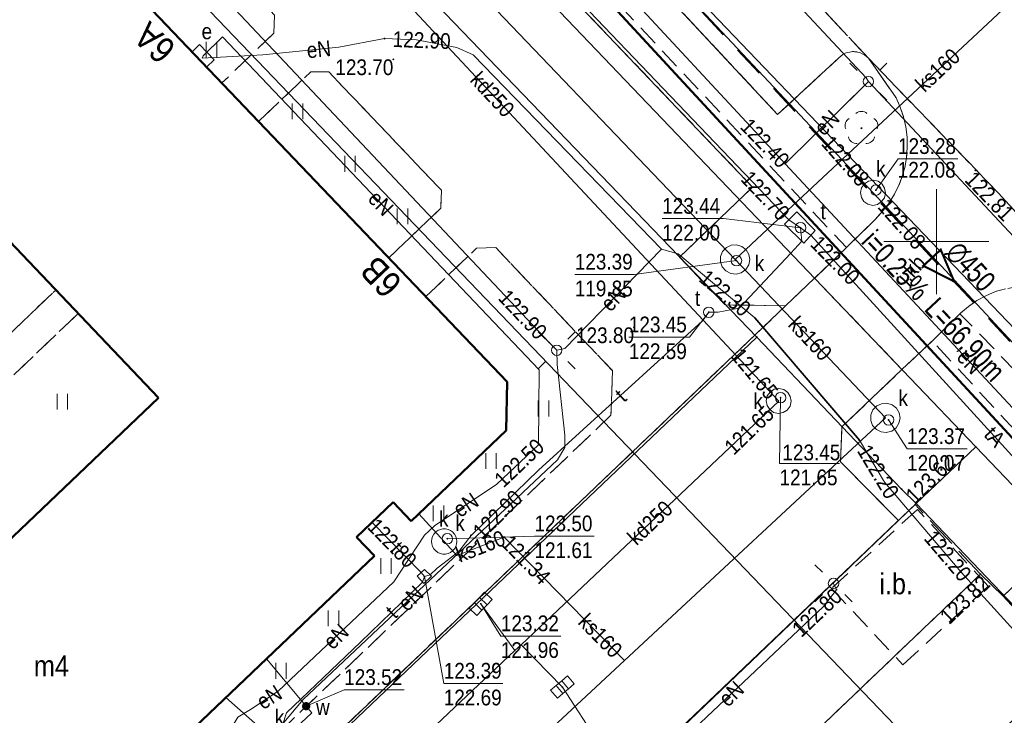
# Model space of a CAD drawing. Extents: x 6439600 to 6443631, y 5654340 to 5654937.
# Tile 9 of 54: x 6440906 to 6440953, y 5654447 to 5654481. Entities that reach past the tile are written whole.
import ezdxf
from ezdxf.enums import TextEntityAlignment as Align

# ---------------------------------------------------------------- set-up
doc = ezdxf.new("R2010")
doc.units = 0
doc.header["$MEASUREMENT"] = 0
for name, pattern in [('1.0_0.5', [1.5, 1, -0.5]), ('1.5_0.5', [2, 1.5, -0.5]), ('1.5_1.0', [2.5, 1.5, -1]), ('219-500', [0]), ('PRZER3-1', [4, 3, -1]), ('PTTL', [1.5, 1, -0.5])]:
    doc.linetypes.add(name, pattern=pattern)
doc.layers.get('0').update_dxf_attribs({"color": 2, "linetype": 'CONTINUOUS', "lineweight": 5})
for name, color, linetype, lineweight in [('!kanalizacja deszczowa', 24, '1.5_1.0', 40), ('z - kartowanie', 2, 'CONTINUOUS', 5), ('z - MPZT', 121, 'PRZER3-1', 18), ('z - symbole dodatkowe', 1, 'CONTINUOUS', 5)]:
    doc.layers.add(name, color=color, linetype=linetype, lineweight=lineweight)
for name, color, linetype in [('203-punkt graniczny', 7, 'CONTINUOUS'), ('218-kontur użytku gruntowego', 7, 'CONTINUOUS'), ('219-działka ewidencyjna', 7, 'CONTINUOUS'), ('238-Punkt adresowy budynku', 7, 'CONTINUOUS'), ('312-budynek ewidencyjny', 7, 'CONTINUOUS'), ('312-oznaczenie budynku ewidencyjnego-Atr117', 7, 'CONTINUOUS'), ('chodnik', 7, 'CONTINUOUS'), ('drzewo liściaste', 7, 'CONTINUOUS'), ('jezdnia', 7, 'CONTINUOUS'), ('jezdnia-Atr17', 7, 'CONTINUOUS'), ('komora podziemna', 7, 'CONTINUOUS'), ('kratka ściekowa', 7, 'CONTINUOUS'), ('krawężnik', 7, 'CONTINUOUS'), ('latarnia', 7, 'CONTINUOUS'), ('Liczby', 7, 'CONTINUOUS'), ('obudowa ochronna przewodu', 7, 'CONTINUOUS'), ('pikieta sztuczna', 7, 'CONTINUOUS'), ('pikieta sztuczna-Atr2', 7, 'CONTINUOUS'), ('przewód elektroenergetyczny podziemny', 7, 'CONTINUOUS'), ('przewód elektroenergetyczny podziemny-Atr1', 7, 'CONTINUOUS'), ('przewód kanalizacyjny', 7, 'CONTINUOUS'), ('przewód kanalizacyjny-Atr1', 7, 'CONTINUOUS'), ('przewód telekomunikacyjny podziemny', 7, 'CONTINUOUS'), ('przewód telekomunikacyjny podziemny-Atr1', 7, 'CONTINUOUS'), ('przewód wodociągowy', 7, 'CONTINUOUS'), ('rzedna', 7, 'CONTINUOUS'), ('rzedna-Atr2', 7, 'CONTINUOUS'), ('rzedna-Atr3', 7, 'CONTINUOUS'), ('studnia kanalizacyjna', 7, 'CONTINUOUS'), ('studnia kanalizacyjna-Atr17', 7, 'CONTINUOUS'), ('szafa elektroenergetyczna lub kontener', 7, 'CONTINUOUS'), ('szafa elektroenergetyczna lub kontener-Atr17', 7, 'CONTINUOUS'), ('trawnik', 7, 'CONTINUOUS'), ('Wymiary', 7, 'CONTINUOUS'), ('właz do komory lub kanału - okrągły', 7, 'CONTINUOUS'), ('właz do komory lub kanału - okrągły-Atr17', 7, 'CONTINUOUS'), ('zasuwa lub zawór', 7, 'CONTINUOUS'), ('zasuwa lub zawór-Atr17', 7, 'CONTINUOUS')]:
    doc.layers.add(name, color=color, linetype=linetype)
doc.styles.add('MapaZas', font='geodezja.shx', dxfattribs={"width": 0.9})
doc.styles.get("Standard").update_dxf_attribs({"font": 'Working1250', "width": 0.75})
doc.linetypes.add('NLZ', pattern='A,3,-1,[35,msgB.shx,S=0.008,R=0,X=-0.5,Y=0],3', length=7)

# ---------------------------------------------------------------- blocks, each defined once
blk = doc.blocks.new('203')
at = {"linetype": 'Continuous', "lineweight": 0}
h = blk.add_hatch(color=0, dxfattribs=at)
edge = h.paths.add_edge_path()
edge.add_arc((0, 0), 0.045, 0, 360)
blk = doc.blocks.new('PW01')
at = {"linetype": 'Continuous', "lineweight": 13}
h = blk.add_hatch(color=0, dxfattribs=at)
edge = h.paths.add_edge_path()
edge.add_arc((0, 0), 0.045, 0, 360)
blk = doc.blocks.new('SM01')
at = {"color": 0, "linetype": 'Continuous', "lineweight": 13}
for p, q in [((-0.53, 0.531), (-0.883, 0.884)), ((0.531, 0.531), (0.884, 0.884)), ((-0.53, -0.53), (-0.883, -0.883)), ((0.531, -0.53), (0.884, -0.883))]:
    blk.add_line(p, q, dxfattribs=at)
blk.add_circle((0, 0), 0.25, dxfattribs=at)
blk = doc.blocks.new('OP021')
at = {"linetype": 'Continuous', "lineweight": 13}
h = blk.add_hatch(color=0, dxfattribs=at)
edge = h.paths.add_edge_path()
edge.add_arc((0, 0), 0.05, 0, 360)
at = {"color": 0, "linetype": 'Continuous', "lineweight": 13}
for centre, start, end in [((0, 0.4), 49.272, 130.728), ((-0.38, 0.124), 121.308, 202.548), ((0.38, 0.124), 337.452, 58.692), ((-0.235, -0.324), 193.221, 274.871), ((0.235, -0.324), 265.129, 346.779)]:
    blk.add_arc(centre, 0.4, start, end, dxfattribs=at)
blk = doc.blocks.new('US22')
at = {"color": 0, "linetype": 'Continuous', "lineweight": 13}
blk.add_circle((0, 0), 0.25, dxfattribs=at)
blk = doc.blocks.new('US05')
at = {"color": 0, "linetype": 'Continuous', "lineweight": 13}
for p, q in [((-0.525, -0.25), (-0.525, 0.25)), ((-0.525, 0.25), (-0.175, 0.25)), ((-0.175, -0.25), (-0.175, 0.25)), ((-0.175, 0.25), (0.175, 0.25)), ((0.175, -0.25), (0.175, 0.25)), ((0.175, 0.25), (0.525, 0.25)), ((0.525, -0.25), (0.525, 0.25)), ((-0.525, -0.25), (-0.175, -0.25)), ((-0.175, -0.25), (0.175, -0.25)), ((0.175, -0.25), (0.525, -0.25))]:
    blk.add_line(p, q, dxfattribs=at)
blk = doc.blocks.new('US25')
at = {"linetype": 'Continuous', "lineweight": 0}
h = blk.add_hatch(color=0, dxfattribs=at)
edge = h.paths.add_edge_path()
edge.add_arc((0, 0), 0.2, 0, 360)
blk = doc.blocks.new('TU04')
at = {"color": 0, "linetype": 'Continuous', "lineweight": 13}
for p, q in [((0, 0), (0, 0.75)), ((0.5, 0), (0.5, 0.75))]:
    blk.add_line(p, q, dxfattribs=at)
blk = doc.blocks.new('US18')
at = {"color": 0, "linetype": 'Continuous', "lineweight": 13}
for p, q in [((-0.5, -0.25), (-0.5, 0.25)), ((-0.5, 0.25), (0.5, 0.25)), ((0.5, -0.25), (0.5, 0.25)), ((-0.5, -0.25), (0.5, -0.25))]:
    blk.add_line(p, q, dxfattribs=at)

msp = doc.modelspace()

# ---------------------------------------------------------------- linework, layer by layer
at = {"layer": '!kanalizacja deszczowa'}
msp.add_lwpolyline([(6440864.685, 5654560.493), (6440865.933, 5654559.191), (6440893.301, 5654529.818), (6440925.17, 5654495.598), (6440970.84, 5654446.706), (6440992.241, 5654423.856)], dxfattribs=at)
at = {"layer": '!kanalizacja deszczowa', "linetype": 'ByBlock'}
msp.add_lwpolyline([(6440950.847, 5654468.11, 0.1, 0.1, 0), (6440950.204, 5654469.629, 0.1, 0.1, 0), (6440949.378, 5654468.86, 0.1, 0.1, 0)], format="xyseb", close=True, dxfattribs=at)
at = {"color": 0, "lineweight": 13}
for p, q in [((6440950, 5654467.516), (6440950, 5654472.516)), ((6440950, 5654467.516), (6440950, 5654472.516)), ((6440947.5, 5654470.016), (6440952.5, 5654470.016)), ((6440947.5, 5654470.016), (6440952.5, 5654470.016))]:
    msp.add_line(p, q, dxfattribs=at)
at = {"layer": '218-kontur użytku gruntowego', "color": 0, "linetype": 'Continuous', "lineweight": 13, "flags": 128}
for points in [[(6440951.87, 5654460.236), (6440876.47, 5654539.146)], [(6440876.47, 5654539.146), (6440951.87, 5654460.236)], [(6440941.45, 5654465.466), (6440910.96, 5654497.166)], [(6440910.96, 5654497.166), (6440941.45, 5654465.466)], [(6440894.03, 5654420.266), (6440941.45, 5654465.466)], [(6440941.45, 5654465.466), (6440894.03, 5654420.266)], [(6440964.09, 5654447.446), (6440951.87, 5654460.236)], [(6440951.87, 5654460.236), (6440964.09, 5654447.446)]]:
    msp.add_lwpolyline(points, dxfattribs=at)
at = {"layer": '219-działka ewidencyjna', "color": 0, "linetype": '219-500', "lineweight": 13, "flags": 128}
for points in [[(6440881.38, 5654541.426), (6440979.07, 5654439.386)], [(6440876.47, 5654539.146), (6440951.87, 5654460.236)], [(6440941.45, 5654465.466), (6440910.96, 5654497.166)], [(6440941.45, 5654465.466), (6440894.03, 5654420.266)], [(6440941.45, 5654465.466), (6440948.34, 5654458.216)], [(6440949.04, 5654457.536), (6440951.87, 5654460.236)], [(6440964.09, 5654447.446), (6440951.87, 5654460.236)], [(6440948.34, 5654458.216), (6440949.04, 5654457.536)], [(6440949.04, 5654457.536), (6440901.61, 5654412.296)], [(6440949.04, 5654457.536), (6440956.42, 5654449.796)]]:
    msp.add_lwpolyline(points, dxfattribs=at)
at = {"layer": '312-budynek ewidencyjny', "color": 0, "linetype": 'Continuous', "lineweight": 50, "flags": 128}
for points in [[(6440906.57, 5654487.436), (6440929.56, 5654463.326)], [(6440912.96, 5654462.576), (6440897.51, 5654478.806)], [(6440929.56, 5654463.326), (6440929.51, 5654461.006)], [(6440895.99, 5654446.386), (6440912.96, 5654462.576)], [(6440929.51, 5654461.006), (6440924.99, 5654456.696)], [(6440924.13, 5654457.596), (6440922.39, 5654455.936)], [(6440924.99, 5654456.696), (6440924.13, 5654457.596)], [(6440922.39, 5654455.936), (6440923.25, 5654455.036)], [(6440923.25, 5654455.036), (6440903.02, 5654435.756)]]:
    msp.add_lwpolyline(points, dxfattribs=at)
at = {"layer": 'chodnik', "color": 0, "linetype": '1.0_0.5', "lineweight": 13}
for p, q in [((6440918.49, 5654480.806), (6440918.45, 5654479.946)), ((6440918.45, 5654479.946), (6440915.98, 5654477.576)), ((6440917.73, 5654475.746), (6440920.22, 5654478.106)), ((6440920.22, 5654478.106), (6440921.07, 5654478.096)), ((6440921.07, 5654478.096), (6440926.43, 5654472.456)), ((6440915.98, 5654477.576), (6440917.73, 5654475.746)), ((6440926.43, 5654472.456), (6440926.41, 5654471.606)), ((6440926.41, 5654471.606), (6440923.93, 5654469.246)), ((6440925.69, 5654467.396), (6440928.1, 5654469.696)), ((6440928.1, 5654469.696), (6440929.02, 5654469.726)), ((6440929.02, 5654469.726), (6440934.57, 5654463.866)), ((6440923.93, 5654469.246), (6440925.69, 5654467.396)), ((6440934.57, 5654463.866), (6440934.5, 5654461.736)), ((6440934.5, 5654461.736), (6440914.47, 5654442.586))]:
    msp.add_line(p, q, dxfattribs=at)
at = {"layer": 'chodnik', "color": 0, "linetype": '1.0_0.5', "lineweight": 13, "flags": 128}
for points in [[(6440948.61, 5654474.496), (6440948.6, 5654474.986), (6440948.55, 5654475.476), (6440948.44, 5654475.956), (6440948.28, 5654476.416), (6440948.08, 5654476.856), (6440946.76, 5654478.746), (6440946.67, 5654478.826), (6440946.58, 5654478.906), (6440946.47, 5654478.966), (6440946.36, 5654479.016), (6440946.24, 5654479.046), (6440946.06, 5654479.066), (6440946, 5654479.066), (6440945.88, 5654479.046), (6440945.76, 5654479.026), (6440945.65, 5654478.986), (6440945.55, 5654478.926), (6440945.45, 5654478.856), (6440945.36, 5654478.776), (6440942.44, 5654476.066), (6440926.7, 5654492.956), (6440929.67, 5654495.706), (6440929.82, 5654495.896), (6440929.92, 5654496.116), (6440929.97, 5654496.356), (6440929.95, 5654496.586), (6440929.88, 5654496.816), (6440929.76, 5654497.026), (6440929.68, 5654497.106), (6440929.58, 5654497.186), (6440929.39, 5654497.316), (6440929.15, 5654497.386), (6440928.91, 5654497.406), (6440928.68, 5654497.356), (6440928.46, 5654497.246), (6440928.27, 5654497.106), (6440925.37, 5654494.406), (6440919.03, 5654501.226), (6440914.08, 5654506.376), (6440913.2, 5654505.986), (6440912.35, 5654505.496), (6440928.47, 5654488.166), (6440945.72, 5654469.726), (6440947.05, 5654471.036), (6440947.38, 5654471.396), (6440947.69, 5654471.766), (6440947.96, 5654472.186), (6440948.18, 5654472.616), (6440948.35, 5654473.066), (6440948.49, 5654473.536), (6440948.55, 5654473.816), (6440948.58, 5654474.016)], [(6440942.82, 5654466.956), (6440939.94, 5654466.996), (6440937.76, 5654469.276), (6440941.25, 5654472.606), (6440917.33, 5654497.716), (6440913.84, 5654494.406), (6440910.98, 5654497.386), (6440886.81, 5654474.256), (6440876.93, 5654464.946), (6440863.34, 5654452.016), (6440863.75, 5654451.586), (6440864.58, 5654452.316), (6440867.08, 5654449.676), (6440868.54, 5654451.066), (6440892.55, 5654425.886), (6440892.75, 5654425.696), (6440892.96, 5654425.516), (6440893.12, 5654425.396), (6440893.19, 5654425.346), (6440893.42, 5654425.196), (6440893.65, 5654425.046), (6440893.9, 5654424.916), (6440894.15, 5654424.796), (6440894.41, 5654424.696), (6440894.67, 5654424.606), (6440894.93, 5654424.526), (6440895.2, 5654424.466), (6440895.48, 5654424.416), (6440895.75, 5654424.376), (6440896.03, 5654424.356), (6440896.31, 5654424.356), (6440896.59, 5654424.376), (6440896.87, 5654424.406), (6440897.14, 5654424.446), (6440897.41, 5654424.506), (6440897.68, 5654424.586), (6440897.95, 5654424.676), (6440898.21, 5654424.776), (6440898.46, 5654424.896), (6440898.7, 5654425.036), (6440898.94, 5654425.176), (6440899.17, 5654425.336), (6440899.39, 5654425.516), (6440899.6, 5654425.696)], [(6440895.46, 5654459.766), (6440890.1, 5654463.666), (6440883.63, 5654468.376), (6440883.47, 5654468.226), (6440882.64, 5654467.436), (6440882.43, 5654467.236), (6440896.74, 5654456.916), (6440891.1, 5654451.536), (6440892.17, 5654450.396), (6440897.89, 5654455.846), (6440901.74, 5654451.876), (6440902.84, 5654452.916), (6440899.03, 5654456.936), (6440909.13, 5654466.586), (6440908.07, 5654467.706), (6440902.27, 5654462.176), (6440900.21, 5654464.326)], [(6440980.53, 5654432.106), (6440987.28, 5654424.976), (6440987.44, 5654425.116), (6440987.65, 5654425.296), (6440987.85, 5654425.476), (6440988.04, 5654425.656), (6440988.23, 5654425.846), (6440988.42, 5654426.036), (6440988.61, 5654426.236), (6440988.69, 5654426.326), (6440981.97, 5654433.426), (6440979.17, 5654436.596), (6440961.9, 5654455.176), (6440960.55, 5654456.606), (6440955.77, 5654461.766), (6440951.12, 5654466.576), (6440949.8, 5654465.276)]]:
    msp.add_lwpolyline(points, close=True, dxfattribs=at)
at = {"layer": 'jezdnia', "color": 0, "linetype": '1.5_0.5', "lineweight": 13}
for points in [[(6440861.609, 5654570.427), (6440863.69, 5654568.196), (6440871.93, 5654559.186), (6440876.06, 5654554.806), (6440879.48, 5654551.236), (6440906.8, 5654521.876), (6440923.44, 5654503.956), (6440929.76, 5654497.026), (6440946.76, 5654478.746), (6440952.95, 5654472.326), (6440964.82, 5654459.366), (6440983.59, 5654439.426), (6440986.02, 5654436.826), (6440986.68, 5654436.116), (6440989.64, 5654432.796), (6440998.11, 5654423.456), (6441004.18, 5654417.086), (6441016.644, 5654403.694)], [(6440906.12, 5654416.516), (6440923.91, 5654433.476), (6440948.19, 5654456.726), (6440945.44, 5654459.516), (6440945.5, 5654461.186), (6440948.36, 5654463.916), (6440944.2, 5654468.266), (6440942.82, 5654466.956), (6440899.6, 5654425.696)], [(6440952.1, 5654454.166), (6440948.98, 5654457.486), (6440948.19, 5654456.726), (6440923.91, 5654433.476), (6440906.12, 5654416.516), (6440892.689, 5654403.694)], [(6440956.78, 5654456.576), (6440953.17, 5654453.116), (6440956.33, 5654449.786), (6440949.03, 5654442.806), (6440950.37, 5654443.476), (6440950.71, 5654443.626), (6440951.06, 5654443.746), (6440951.27, 5654443.806), (6440951.41, 5654443.846), (6440951.59, 5654443.876), (6440951.77, 5654443.906), (6440951.96, 5654443.936), (6440952.14, 5654443.956), (6440952.32, 5654443.966), (6440952.51, 5654443.966), (6440952.69, 5654443.966), (6440952.9, 5654443.946), (6440953.11, 5654443.926), (6440953.31, 5654443.886)], [(6440899.252, 5654403.694), (6440922.97, 5654426.346), (6440952.1, 5654454.166)], [(6440927.47, 5654422.236), (6440932.21, 5654426.916), (6440935.64, 5654430.016), (6440949.03, 5654442.806), (6440956.33, 5654449.786), (6440953.17, 5654453.116), (6440952.1, 5654454.166), (6440922.97, 5654426.346), (6440899.252, 5654403.694)]]:
    msp.add_lwpolyline(points, dxfattribs=at)
at = {"layer": 'jezdnia', "color": 0, "linetype": '1.5_0.5', "lineweight": 13, "flags": 128}
for points in [[(6440929.76, 5654497.026), (6440929.88, 5654496.816), (6440929.95, 5654496.586), (6440929.97, 5654496.356), (6440929.92, 5654496.116), (6440929.82, 5654495.896), (6440929.67, 5654495.706), (6440926.7, 5654492.956), (6440942.44, 5654476.066), (6440945.36, 5654478.776), (6440945.45, 5654478.856), (6440945.55, 5654478.926), (6440945.65, 5654478.986), (6440945.76, 5654479.026), (6440945.88, 5654479.046), (6440946, 5654479.066), (6440946.06, 5654479.066), (6440946.24, 5654479.046), (6440946.36, 5654479.016), (6440946.47, 5654478.966), (6440946.58, 5654478.906), (6440946.67, 5654478.826), (6440946.76, 5654478.746)], [(6440958.55, 5654464.416), (6440958.47, 5654464.326), (6440955.77, 5654461.766), (6440960.55, 5654456.606), (6440963.42, 5654459.386), (6440963.61, 5654459.536), (6440963.84, 5654459.636), (6440964.08, 5654459.666), (6440964.32, 5654459.646), (6440964.55, 5654459.566), (6440964.82, 5654459.366), (6440952.95, 5654472.326), (6440946.76, 5654478.746), (6440948.08, 5654476.856), (6440948.28, 5654476.416), (6440948.44, 5654475.956), (6440948.55, 5654475.476), (6440948.6, 5654474.986), (6440948.61, 5654474.496), (6440948.58, 5654474.016), (6440948.55, 5654473.816), (6440948.49, 5654473.536), (6440948.35, 5654473.066), (6440948.18, 5654472.616), (6440947.96, 5654472.186), (6440947.69, 5654471.766), (6440947.38, 5654471.396), (6440947.05, 5654471.036), (6440945.72, 5654469.726), (6440944.2, 5654468.266), (6440948.36, 5654463.916), (6440949.8, 5654465.276), (6440951.15, 5654466.606), (6440951.52, 5654466.926), (6440951.93, 5654467.206), (6440952.36, 5654467.436), (6440952.82, 5654467.636), (6440953.29, 5654467.766), (6440953.78, 5654467.856), (6440954.1, 5654467.876), (6440954.76, 5654467.856), (6440955.25, 5654467.786), (6440955.73, 5654467.656), (6440956.19, 5654467.486), (6440956.62, 5654467.256), (6440957.04, 5654466.976), (6440958.63, 5654465.736), (6440958.69, 5654465.636), (6440958.75, 5654465.526), (6440958.79, 5654465.416), (6440958.82, 5654465.306), (6440958.82, 5654465.186), (6440958.82, 5654465.016), (6440958.81, 5654464.946), (6440958.79, 5654464.826), (6440958.75, 5654464.716), (6440958.69, 5654464.606), (6440958.63, 5654464.506)]]:
    msp.add_lwpolyline(points, close=True, dxfattribs=at)
at = {"layer": 'komora podziemna', "color": 0, "linetype": 'Continuous', "lineweight": 13, "flags": 128}
for points in [[(6440947.53, 5654472.556), (6440947.58, 5654472.326), (6440947.53, 5654472.096), (6440947.39, 5654471.916), (6440947.2, 5654471.786), (6440946.97, 5654471.736), (6440946.74, 5654471.796), (6440946.55, 5654471.926), (6440946.43, 5654472.116), (6440946.38, 5654472.346), (6440946.43, 5654472.576), (6440946.57, 5654472.766), (6440946.76, 5654472.896), (6440946.99, 5654472.936), (6440947.22, 5654472.886), (6440947.41, 5654472.756)], [(6440943.36, 5654471.436), (6440944.23, 5654470.536), (6440943.69, 5654469.946), (6440942.77, 5654470.836)], [(6440941.11, 5654469.156), (6440941.06, 5654468.906), (6440940.92, 5654468.686), (6440940.71, 5654468.526), (6440940.46, 5654468.466), (6440940.21, 5654468.496), (6440939.98, 5654468.616), (6440939.8, 5654468.806), (6440939.72, 5654469.046), (6440939.72, 5654469.306), (6440939.82, 5654469.546), (6440940, 5654469.736), (6440940.23, 5654469.836), (6440940.48, 5654469.866), (6440940.73, 5654469.786), (6440940.94, 5654469.626), (6440941.07, 5654469.406)], [(6440942.25, 5654461.876), (6440942.06, 5654462.006), (6440941.94, 5654462.196), (6440941.89, 5654462.426), (6440941.94, 5654462.656), (6440942.08, 5654462.846), (6440942.27, 5654462.976), (6440942.5, 5654463.016), (6440942.73, 5654462.966), (6440942.92, 5654462.826), (6440943.04, 5654462.636), (6440943.09, 5654462.406), (6440943.04, 5654462.176), (6440942.9, 5654461.986), (6440942.71, 5654461.866), (6440942.48, 5654461.816)], [(6440948.27, 5654461.606), (6440948.21, 5654461.356), (6440948.08, 5654461.136), (6440947.87, 5654460.976), (6440947.61, 5654460.916), (6440947.37, 5654460.946), (6440947.14, 5654461.066), (6440946.96, 5654461.256), (6440946.88, 5654461.496), (6440946.88, 5654461.756), (6440946.97, 5654461.996), (6440947.16, 5654462.186), (6440947.39, 5654462.286), (6440947.64, 5654462.316), (6440947.89, 5654462.236), (6440948.1, 5654462.076), (6440948.22, 5654461.856)], [(6440925.27, 5654454.066), (6440925.46, 5654454.246), (6440925.62, 5654454.396), (6440925.96, 5654454.076), (6440925.59, 5654453.726)]]:
    msp.add_lwpolyline(points, close=True, dxfattribs=at)
at = {"layer": 'krawężnik', "color": 0, "linetype": 'Continuous', "lineweight": 13, "flags": 128}
for points in [[(6440899.6, 5654425.696), (6440942.82, 5654466.956), (6440939.94, 5654466.996), (6440937.76, 5654469.276), (6440941.25, 5654472.606), (6440917.33, 5654497.716)], [(6440926.7, 5654492.956), (6440942.44, 5654476.066), (6440945.36, 5654478.776), (6440945.45, 5654478.856), (6440945.55, 5654478.926), (6440945.65, 5654478.986), (6440945.76, 5654479.026), (6440945.88, 5654479.046), (6440946, 5654479.066), (6440946.06, 5654479.066), (6440946.24, 5654479.046), (6440946.36, 5654479.016), (6440946.47, 5654478.966), (6440946.58, 5654478.906), (6440946.67, 5654478.826), (6440946.76, 5654478.746), (6440948.08, 5654476.856), (6440948.28, 5654476.416), (6440948.44, 5654475.956), (6440948.55, 5654475.476), (6440948.6, 5654474.986), (6440948.61, 5654474.496), (6440948.58, 5654474.016), (6440948.55, 5654473.816), (6440948.49, 5654473.536), (6440948.35, 5654473.066), (6440948.18, 5654472.616), (6440947.96, 5654472.186), (6440947.69, 5654471.766), (6440947.38, 5654471.396), (6440947.05, 5654471.036), (6440945.72, 5654469.726)], [(6440944.2, 5654468.266), (6440945.72, 5654469.726)], [(6440944.2, 5654468.266), (6440942.82, 5654466.956)], [(6440949.8, 5654465.276), (6440951.15, 5654466.606), (6440951.52, 5654466.926), (6440951.93, 5654467.206), (6440952.36, 5654467.436), (6440952.82, 5654467.636), (6440953.29, 5654467.766)], [(6440948.36, 5654463.916), (6440949.8, 5654465.276)], [(6440948.19, 5654456.726), (6440945.44, 5654459.516), (6440945.5, 5654461.186), (6440948.36, 5654463.916)]]:
    msp.add_lwpolyline(points, dxfattribs=at)
at = {"layer": 'krawężnik', "color": 0, "linetype": 'Continuous', "lineweight": 13}
for points in [[(6440892.689, 5654403.694), (6440906.12, 5654416.516), (6440923.91, 5654433.476), (6440948.19, 5654456.726), (6440948.98, 5654457.486)], [(6440956.78, 5654456.576), (6440953.17, 5654453.116), (6440956.33, 5654449.786), (6440949.03, 5654442.806), (6440950.37, 5654443.476), (6440950.54, 5654443.556), (6440950.71, 5654443.626), (6440950.88, 5654443.686), (6440951.06, 5654443.746), (6440951.23, 5654443.796), (6440951.41, 5654443.846), (6440951.59, 5654443.876), (6440951.77, 5654443.906), (6440951.96, 5654443.936), (6440952.14, 5654443.956), (6440952.32, 5654443.966), (6440952.51, 5654443.966), (6440952.69, 5654443.966), (6440952.9, 5654443.946), (6440953.11, 5654443.926), (6440953.31, 5654443.886)]]:
    msp.add_lwpolyline(points, dxfattribs=at)
at = {"layer": 'obudowa ochronna przewodu', "color": 0, "linetype": 'Continuous', "lineweight": 35, "flags": 128}
msp.add_lwpolyline([(6440941.36, 5654466.376), (6440946.33, 5654460.546)], dxfattribs=at)
at = {"layer": 'przewód elektroenergetyczny podziemny', "color": 0, "linetype": 'Continuous', "lineweight": 13, "flags": 128}
for points in [[(6440929.24, 5654496.486), (6440946.66, 5654477.816), (6440946.76, 5654477.636)], [(6440942.8, 5654473.716), (6440925.11, 5654492.786)], [(6440868.62, 5654452.826), (6440869.17, 5654453.396), (6440875.99, 5654460.296), (6440887.85, 5654471.076), (6440888.27, 5654471.406), (6440888.61, 5654471.806), (6440891.81, 5654475.086), (6440898, 5654481.596), (6440900.58, 5654484.726), (6440902.32, 5654486.726), (6440903.96, 5654488.456), (6440906.7, 5654489.636), (6440907.59, 5654489.976), (6440907.99, 5654490.146), (6440908.47, 5654489.736), (6440931.56, 5654465.206), (6440931.92, 5654464.836)], [(6440936.91, 5654469.656), (6440927.94, 5654478.906), (6440927.16, 5654479.256), (6440925.24, 5654479.626), (6440923.72, 5654479.686), (6440921.54, 5654479.276), (6440917.92, 5654478.906), (6440915.04, 5654478.756), (6440915.08, 5654478.866)], [(6440915.08, 5654478.866), (6440916.01, 5654479.776), (6440931.09, 5654463.906), (6440931.05, 5654460.336), (6440929.07, 5654458.456)], [(6440942.8, 5654473.716), (6440946.76, 5654477.636)], [(6440946.76, 5654477.636), (6440964.3, 5654458.886), (6440964.35, 5654458.736)], [(6440960.35, 5654454.866), (6440942.8, 5654473.716)], [(6440931.92, 5654464.836), (6440932.3, 5654464.926), (6440936.91, 5654469.656)], [(6440936.91, 5654469.656), (6440937.7, 5654469.436), (6440941.36, 5654466.376), (6440946.33, 5654460.546), (6440947.53, 5654458.546), (6440951.18, 5654454.256), (6440955.88, 5654449.086), (6440956.17, 5654448.426), (6440955.4, 5654447.346), (6440953.83, 5654445.806), (6440948.55, 5654440.976), (6440943.25, 5654435.996), (6440935.85, 5654444.316)], [(6440931.92, 5654464.836), (6440931.94, 5654464.156), (6440932.31, 5654460.796), (6440932.3, 5654460.196), (6440931.96, 5654459.616), (6440919.84, 5654448.196), (6440918.85, 5654446.996), (6440918.39, 5654446.396), (6440915.37, 5654443.456), (6440914.85, 5654443.386), (6440914.13, 5654443.776)], [(6440924.16, 5654453.806), (6440925.62, 5654456.026), (6440926.1, 5654456.476), (6440929.07, 5654458.456)], [(6440924.16, 5654453.806), (6440918.66, 5654448.586)], [(6440935.85, 5654444.316), (6440944.6, 5654452.606), (6440945.24, 5654453.426), (6440945.1, 5654453.726)], [(6440918.66, 5654448.586), (6440917.34, 5654447.726), (6440916.73, 5654447.346), (6440915.94, 5654446.016)]]:
    msp.add_lwpolyline(points, dxfattribs=at)
at = {"layer": 'przewód kanalizacyjny', "color": 0, "linetype": 'Continuous', "lineweight": 13, "flags": 128}
for points in [[(6440909.91, 5654501.076), (6440940.41, 5654469.166)], [(6440946.98, 5654472.336), (6440925.1, 5654495.646)], [(6440942.49, 5654462.416), (6440915.23, 5654491.636)], [(6440941.96, 5654470.606), (6440958.16, 5654485.756)], [(6440970.84, 5654446.706), (6440946.98, 5654472.336)], [(6440940.41, 5654469.166), (6440941.96, 5654470.606)], [(6440940.41, 5654469.166), (6440947.57, 5654461.616)], [(6440930.22, 5654450.806), (6440942.49, 5654462.416)], [(6440916.97, 5654433.136), (6440924.46, 5654440.106), (6440935.15, 5654450.056), (6440947.57, 5654461.616)], [(6440926.56, 5654455.726), (6440925.36, 5654457.046)], [(6440929.41, 5654455.936), (6440927.16, 5654455.056), (6440926.56, 5654455.726)], [(6440935.15, 5654450.056), (6440929.41, 5654455.936)], [(6440929.92, 5654450.526), (6440928.3, 5654452.756)], [(6440912.95, 5654434.476), (6440929.92, 5654450.526)], [(6440929.92, 5654450.526), (6440930.22, 5654450.806)], [(6440930.22, 5654450.806), (6440932.19, 5654448.786)], [(6440916.17, 5654448.286), (6440917.83, 5654446.806)]]:
    msp.add_lwpolyline(points, dxfattribs=at)
at = {"layer": 'przewód telekomunikacyjny podziemny', "color": 0, "linetype": 'Continuous', "lineweight": 13, "flags": 128}
for points in [[(6440883.66, 5654532.856), (6440884.22, 5654532.506), (6440911.32, 5654504.166), (6440942.97, 5654471.056), (6440943.53, 5654470.676)], [(6440943.53, 5654470.676), (6440943.59, 5654470.026), (6440943.06, 5654469.456)], [(6440943.53, 5654470.676), (6440944.02, 5654470.316), (6440961.53, 5654451.116), (6440977.2, 5654435.196), (6440977.71, 5654434.826)], [(6440943.06, 5654469.456), (6440940.61, 5654466.846), (6440939.6, 5654466.646), (6440939.16, 5654466.646), (6440938.86, 5654466.236), (6440931.05, 5654459.116), (6440927.84, 5654456.016)], [(6440923.13, 5654456.636), (6440925.46, 5654454.246), (6440925.62, 5654454.056)], [(6440926.23, 5654454.456), (6440926.98, 5654455.026), (6440927.31, 5654455.306), (6440927.84, 5654456.016)], [(6440919.06, 5654447.566), (6440922.57, 5654450.926), (6440925.53, 5654453.786), (6440925.62, 5654454.056), (6440925.9, 5654454.136), (6440926.23, 5654454.456)], [(6440917, 5654445.616), (6440918.3, 5654446.046), (6440918.69, 5654446.436), (6440919.06, 5654447.566)]]:
    msp.add_lwpolyline(points, dxfattribs=at)
at = {"layer": 'przewód wodociągowy', "color": 0, "linetype": 'Continuous', "lineweight": 13, "flags": 128}
for points in [[(6440918.1, 5654450.126), (6440919.8, 5654448.106), (6440919.99, 5654447.876)], [(6440919.99, 5654447.876), (6440920.26, 5654447.566), (6440908.29, 5654436.326)]]:
    msp.add_lwpolyline(points, dxfattribs=at)
at = {"layer": 'rzedna-Atr2', "color": 0, "lineweight": 13, "flags": 128}
for points in [[(6440947.12, 5654472.466), (6440948.171, 5654473.956), (6440951.025, 5654473.956)], [(6440943.53, 5654470.676), (6440939.86, 5654471.106), (6440936.943, 5654471.106)], [(6440940.48, 5654469.106), (6440935.6, 5654468.446), (6440932.778, 5654468.446)], [(6440939.16, 5654466.646), (6440938.24, 5654465.456), (6440935.354, 5654465.456)], [(6440942.58, 5654462.576), (6440942.53, 5654459.446), (6440945.384, 5654459.446)], [(6440947.72, 5654461.516), (6440948.6, 5654460.136), (6440951.459, 5654460.136)], [(6440926.71, 5654455.856), (6440930.86, 5654455.976), (6440933.708, 5654455.976)], [(6440925.62, 5654454.056), (6440926.54, 5654448.956), (6440929.362, 5654448.956)], [(6440928.3, 5654452.756), (6440929.26, 5654451.216), (6440932.114, 5654451.216)], [(6440919.99, 5654447.876), (6440921.8, 5654448.656), (6440924.654, 5654448.656)], [(6440932.19, 5654448.786), (6440933.92, 5654446.116), (6440936.768, 5654446.116)]]:
    msp.add_lwpolyline(points, dxfattribs=at)
at = {"layer": 'studnia kanalizacyjna', "color": 0, "linetype": 'Continuous', "lineweight": 13, "flags": 128}
msp.add_lwpolyline([(6440927.16, 5654455.726), (6440927.15, 5654455.606), (6440927.11, 5654455.486), (6440927.05, 5654455.376), (6440926.96, 5654455.276), (6440926.86, 5654455.206), (6440926.75, 5654455.156), (6440926.62, 5654455.126), (6440926.5, 5654455.126), (6440926.37, 5654455.156), (6440926.26, 5654455.206), (6440926.16, 5654455.276), (6440926.07, 5654455.376), (6440926.01, 5654455.486), (6440925.97, 5654455.606), (6440925.96, 5654455.726), (6440925.97, 5654455.846), (6440926.01, 5654455.966), (6440926.07, 5654456.076), (6440926.16, 5654456.176), (6440926.26, 5654456.246), (6440926.37, 5654456.296), (6440926.5, 5654456.326), (6440926.62, 5654456.326), (6440926.75, 5654456.296), (6440926.86, 5654456.246), (6440926.96, 5654456.176), (6440927.05, 5654456.076), (6440927.11, 5654455.966), (6440927.15, 5654455.846)], close=True, dxfattribs=at)
at = {"layer": 'trawnik', "color": 0, "linetype": '1.0_0.5', "lineweight": 13, "flags": 128}
for points in [[(6440897.51, 5654478.806), (6440906.57, 5654487.436), (6440915.98, 5654477.576), (6440918.45, 5654479.946), (6440918.49, 5654480.806), (6440908.04, 5654491.736), (6440896.12, 5654480.276), (6440883.63, 5654468.376), (6440890.1, 5654463.666), (6440895.71, 5654469.086), (6440900.21, 5654464.326), (6440902.27, 5654462.176), (6440908.07, 5654467.706)], [(6440917.73, 5654475.746), (6440923.93, 5654469.246), (6440926.41, 5654471.606), (6440926.43, 5654472.456), (6440921.07, 5654478.096), (6440920.22, 5654478.106)], [(6440929.02, 5654469.726), (6440928.1, 5654469.696), (6440925.69, 5654467.396), (6440929.56, 5654463.326), (6440929.51, 5654461.006), (6440924.99, 5654456.696), (6440924.13, 5654457.596), (6440922.39, 5654455.936), (6440923.25, 5654455.036), (6440911.94, 5654444.266), (6440913.31, 5654442.806), (6440914.47, 5654442.586), (6440934.5, 5654461.736), (6440934.57, 5654463.866)], [(6440902.84, 5654452.916), (6440912.96, 5654462.576), (6440909.14, 5654466.586), (6440899.03, 5654456.936)]]:
    msp.add_lwpolyline(points, close=True, dxfattribs=at)
at = {"layer": 'z - MPZT', "color": 0, "linetype": 'NLZ', "lineweight": 35}
msp.add_lwpolyline([(6440843.901, 5654560.379), (6440846.24, 5654558.086), (6440844.135, 5654555.951), (6440857.345, 5654541.559), (6440966.374, 5654427.835), (6440969.947, 5654423.719)], dxfattribs=at)
at = {"layer": 'z - MPZT', "color": 0, "linetype": 'Continuous', "lineweight": 50}
msp.add_lwpolyline([(6440987.32, 5654423.826), (6440984.25, 5654427.166), (6440975.96, 5654436.496), (6440869.606, 5654551.532), (6440862.895, 5654560.298)], dxfattribs=at)
at = {"layer": 'z - symbole dodatkowe', "color": 0, "linetype": 'PTTL', "lineweight": 30}
msp.add_lwpolyline([(6440945.005, 5654453.485), (6440948.405, 5654449.848), (6440952.469, 5654453.587), (6440949.094, 5654457.255), (6440945.005, 5654453.485)], dxfattribs=at)

# ---------------------------------------------------------------- block references
at = {"layer": '203-punkt graniczny', "color": 0, "linetype": 'Continuous', "lineweight": 13}
for p in [(6440941.45, 5654465.466), (6440951.87, 5654460.236), (6440948.34, 5654458.216), (6440949.04, 5654457.536)]:
    msp.add_blockref('203', p, dxfattribs=at)
at = {"layer": 'drzewo liściaste', "color": 0, "linetype": 'Continuous', "lineweight": 13}
msp.add_blockref('OP021', (6440946.43, 5654475.416), dxfattribs=at)
at = {"layer": 'kratka ściekowa', "color": 0, "linetype": 'Continuous', "lineweight": 13}
for p, rotation in [((6440928.3, 5654452.756), 46.08), ((6440932.19, 5654448.786), 220.15)]:
    msp.add_blockref('US05', p, dxfattribs=dict(at, rotation=rotation))
at = {"layer": 'latarnia', "color": 0, "linetype": 'Continuous', "lineweight": 13}
for p in [(6440946.76, 5654477.636), (6440931.92, 5654464.836), (6440945.1, 5654453.726)]:
    msp.add_blockref('SM01', p, dxfattribs=at)
at = {"layer": 'pikieta sztuczna', "color": 0, "linetype": 'Continuous', "lineweight": 13}
for p in [(6440924.14, 5654478.696), (6440951.85, 5654473.406), (6440935.6, 5654465.926), (6440948.99, 5654457.486), (6440952.1, 5654454.166)]:
    msp.add_blockref('PW01', p, dxfattribs=at)
at = {"layer": 'rzedna', "color": 0, "linetype": 'Continuous', "lineweight": 13}
for p in [(6440923.72, 5654479.686), (6440942.8, 5654473.716), (6440947.12, 5654472.466), (6440942.97, 5654471.056), (6440943.53, 5654470.676), (6440944.02, 5654470.316), (6440940.48, 5654469.106), (6440939.16, 5654466.646), (6440941.36, 5654466.376), (6440931.56, 5654465.206), (6440942.58, 5654462.576), (6440947.72, 5654461.516), (6440931.05, 5654460.336), (6440946.33, 5654460.546), (6440927.84, 5654456.016), (6440926.71, 5654455.856), (6440929.41, 5654455.936), (6440925.46, 5654454.246), (6440951.18, 5654454.256), (6440925.62, 5654454.056), (6440945.24, 5654453.426), (6440928.3, 5654452.756), (6440932.19, 5654448.786), (6440919.99, 5654447.876)]:
    msp.add_blockref('PW01', p, dxfattribs=at)
at = {"layer": 'szafa elektroenergetyczna lub kontener', "color": 0, "linetype": 'Continuous', "lineweight": 13, "rotation": 313.64}
msp.add_blockref('US18', (6440915.08, 5654478.866), dxfattribs=at)
at = {"layer": 'trawnik', "color": 0, "linetype": 'Continuous', "lineweight": 13}
for p in [(6440915.229, 5654478.775), (6440919.329, 5654475.845), (6440921.829, 5654473.345), (6440924.329, 5654470.845), (6440908.129, 5654462.015), (6440931.039, 5654461.685), (6440928.539, 5654459.185), (6440926.039, 5654456.685), (6440923.539, 5654454.185), (6440921.039, 5654451.685), (6440918.539, 5654449.185)]:
    msp.add_blockref('TU04', p, dxfattribs=at)
at = {"layer": 'właz do komory lub kanału - okrągły', "color": 0, "linetype": 'Continuous', "lineweight": 13}
for p in [(6440947.12, 5654472.466), (6440943.53, 5654470.676), (6440940.48, 5654469.106), (6440939.16, 5654466.646), (6440942.58, 5654462.576), (6440947.72, 5654461.516), (6440926.71, 5654455.856)]:
    msp.add_blockref('US22', p, dxfattribs=at)
at = {"layer": 'z - kartowanie', "color": 0, "linetype": 'Continuous', "lineweight": 13}
for p in [(6440946.579, 5654472.773), (6440947.384, 5654471.912), (6440942.085, 5654462.85), (6440942.06, 5654462.006)]:
    msp.add_blockref('PW01', p, dxfattribs=at)
at = {"layer": 'zasuwa lub zawór', "color": 0, "linetype": 'Continuous', "lineweight": 13}
msp.add_blockref('US25', (6440919.99, 5654447.876), dxfattribs=at)

# ---------------------------------------------------------------- texts
at = {"layer": '238-Punkt adresowy budynku', "color": 0, "linetype": 'Continuous', "lineweight": 13, "style": 'MapaZas', "width": 0.9}
for s, rotation, p in [('6A', 136.577, (6440913.2, 5654479.936)), ('6B', 133.62, (6440924, 5654468.756))]:
    msp.add_text(s, height=1.25, rotation=rotation, dxfattribs=at).set_placement(p, align=Align.CENTER)
at = {"layer": '312-oznaczenie budynku ewidencyjnego-Atr117', "color": 0, "lineweight": 13, "style": 'MapaZas', "width": 0.9}
msp.add_text('m4', height=1, dxfattribs=at).set_placement((6440907.86, 5654449.796), align=Align.MIDDLE_CENTER)
at = {"layer": 'jezdnia-Atr17', "color": 0, "lineweight": 13, "style": 'MapaZas', "width": 0.9}
msp.add_text('j.kb', height=0.75, rotation=47.526, dxfattribs=at).set_placement((6440948.6, 5654467.916))
at = {"layer": 'Liczby', "color": 24, "width": 0.8}
msp.add_text('i=0.25%', height=1, rotation=313, dxfattribs=at).set_placement((6440949.028, 5654467.12), align=Align.RIGHT)
msp.add_text('L=66,90m', height=1, rotation=313, dxfattribs=at).set_placement((6440949.369, 5654466.755))
at = {"layer": 'pikieta sztuczna-Atr2', "color": 0, "lineweight": 13, "style": 'MapaZas', "width": 0.9}
for s, p in [('123.70', (6440924.14, 5654478.696)), ('123.80', (6440935.6, 5654465.926))]:
    msp.add_text(s, height=0.75, dxfattribs=at).set_placement(p, align=Align.TOP_RIGHT)
for s, rotation, p in [('122.81', 313.842, (6440951.3, 5654472.916)), ('123.62', 44.393, (6440948.99, 5654457.486))]:
    msp.add_text(s, height=0.75, rotation=rotation, dxfattribs=at).set_placement(p)
msp.add_text('123.82', height=0.75, rotation=43.34, dxfattribs=at).set_placement((6440952.1, 5654454.166), align=Align.TOP_RIGHT)
at = {"layer": 'przewód elektroenergetyczny podziemny-Atr1', "color": 0, "lineweight": 13, "style": 'MapaZas', "width": 0.9}
for rotation, p in [(5.836, (6440920.59, 5654479.176)), (44.708, (6440944.78, 5654475.676)), (313.538, (6440923.55, 5654471.846)), (45.736, (6440934.61, 5654467.296)), (312.955, (6440951.58, 5654464.296)), (33.689, (6440927.59, 5654457.466)), (43.3, (6440924.96, 5654453.016)), (43.504, (6440921.41, 5654451.196)), (43.453, (6440940.23, 5654448.466)), (31.92, (6440918.23, 5654448.306))]:
    msp.add_text('eN', height=0.75, rotation=rotation, dxfattribs=at).set_placement(p, align=Align.MIDDLE_CENTER)
at = {"layer": 'przewód kanalizacyjny-Atr1', "color": 0, "lineweight": 13, "style": 'MapaZas', "width": 0.9}
for s, rotation, p in [('ks160', 43.081, (6440950.06, 5654478.186)), ('kd250', 313.012, (6440928.86, 5654477.026)), ('ks160', 313.481, (6440943.99, 5654465.396)), ('kd250', 43.417, (6440936.36, 5654456.616)), ('ks160', 21.36, (6440928.29, 5654455.496)), ('ks160', 314.31, (6440934, 5654451.236))]:
    msp.add_text(s, height=0.75, rotation=rotation, dxfattribs=at).set_placement(p, align=Align.MIDDLE_CENTER)
at = {"layer": 'przewód telekomunikacyjny podziemny-Atr1', "color": 0, "lineweight": 13, "style": 'MapaZas', "width": 0.9}
for s, rotation, p in [('t', 42.354, (6440934.96, 5654462.676)), ('tA', 312.363, (6440952.78, 5654460.716)), ('t', 314.271, (6440924.3, 5654455.446)), ('t', 44.016, (6440924.05, 5654452.356))]:
    msp.add_text(s, height=0.75, rotation=rotation, dxfattribs=at).set_placement(p, align=Align.MIDDLE_CENTER)
at = {"layer": 'rzedna-Atr2', "color": 0, "lineweight": 13, "style": 'MapaZas', "width": 0.9}
for s, rotation, p in [('122.90', 357.739, (6440924.11, 5654479.666)), ('122.70', 313.41, (6440940.91, 5654473.206)), ('122.00', 314.75, (6440944.21, 5654470.106)), ('122.30', 320.1, (6440938.88, 5654468.446)), ('122.90', 313.269, (6440929.36, 5654467.546)), ('122.50', 43.465, (6440929.13, 5654458.516)), ('122.20', 300.963, (6440946.52, 5654460.236)), ('122.80', 314.27, (6440923.13, 5654456.636)), ('121.34', 314.309, (6440929.5, 5654455.836)), ('122.80', 43.453, (6440943.31, 5654451.386))]:
    msp.add_text(s, height=0.75, rotation=rotation, dxfattribs=at).set_placement(p, align=Align.MIDDLE_LEFT)
msp.add_text('122.40', height=0.75, rotation=313.979, dxfattribs=at).set_placement((6440942.8, 5654473.716), align=Align.MIDDLE_RIGHT)
for s, p in [('123.28', (6440948.171, 5654473.963)), ('123.44', (6440936.943, 5654471.114)), ('123.39', (6440932.778, 5654468.454)), ('123.45', (6440935.354, 5654465.464)), ('123.37', (6440948.6, 5654460.144)), ('123.50', (6440930.86, 5654455.984)), ('123.32', (6440929.26, 5654451.224)), ('123.39', (6440926.54, 5654448.964)), ('123.52', (6440921.8, 5654448.663))]:
    msp.add_text(s, height=0.75, dxfattribs=at).set_placement(p, align=Align.BOTTOM_LEFT)
msp.add_text('122.90', height=0.75, rotation=44.464, dxfattribs=at).set_placement((6440928.38, 5654455.776))
msp.add_text('122.20', height=0.75, rotation=310.391, dxfattribs=at).set_placement((6440950.26, 5654454.796), align=Align.CENTER)
at = {"layer": 'rzedna-Atr3', "color": 0, "lineweight": 13, "style": 'MapaZas', "width": 0.9}
for s, p in [('122.00', (6440936.943, 5654469.838)), ('119.85', (6440932.778, 5654467.178)), ('122.59', (6440935.354, 5654464.189)), ('120.07', (6440948.6, 5654458.869)), ('121.65', (6440942.53, 5654458.178)), ('121.61', (6440930.86, 5654454.708)), ('121.96', (6440929.26, 5654449.949)), ('122.69', (6440926.54, 5654447.689))]:
    msp.add_text(s, height=0.75, dxfattribs=at).set_placement(p, align=Align.BOTTOM_LEFT)
at = {"layer": 'studnia kanalizacyjna-Atr17', "color": 0, "lineweight": 13, "style": 'MapaZas', "width": 0.9}
for p in [(6440927.09, 5654456.226), (6440918.5, 5654446.966)]:
    msp.add_text('k', height=0.75, dxfattribs=at).set_placement(p)
at = {"layer": 'szafa elektroenergetyczna lub kontener-Atr17', "color": 0, "lineweight": 13, "style": 'MapaZas', "width": 0.9}
msp.add_text('e', height=0.75, dxfattribs=at).set_placement((6440915.01, 5654479.656))
at = {"layer": 'Wymiary', "color": 24, "width": 0.8}
msp.add_text('∅450', height=1, rotation=313, dxfattribs=at).set_placement((6440950.383, 5654469.45))
at = {"layer": 'właz do komory lub kanału - okrągły-Atr17', "color": 0, "lineweight": 13, "style": 'MapaZas', "width": 0.9}
for s, p in [('k', (6440947.13, 5654473.106)), ('t', (6440944.48, 5654471.076)), ('k', (6440941.35, 5654468.606)), ('t', (6440938.5, 5654466.946)), ('k', (6440941.29, 5654462.036)), ('k', (6440948.19, 5654462.186)), ('k', (6440926.32, 5654456.426))]:
    msp.add_text(s, height=0.75, dxfattribs=at).set_placement(p)
at = {"layer": 'z - kartowanie', "color": 0, "lineweight": 13, "style": 'MapaZas', "width": 0.9}
for p in [(6440944.309, 5654474.501), (6440946.994, 5654471.494)]:
    msp.add_text('122.08', height=0.75, rotation=311.3782, dxfattribs=at).set_placement(p, align=Align.BOTTOM_LEFT)
for s, p in [('122.08', (6440948.157, 5654472.835)), ('123.45', (6440942.663, 5654459.367))]:
    msp.add_text(s, height=0.75, dxfattribs=at).set_placement(p, align=Align.BOTTOM_LEFT)
at = {"layer": 'z - kartowanie', "color": 0, "linetype": 'Continuous', "lineweight": 13, "style": 'MapaZas', "width": 0.9}
for rotation, p in [(310.067, (6440940.001, 5654464.392)), (44.0598, (6440940.508, 5654459.636))]:
    msp.add_text('121.65', height=0.75, rotation=rotation, dxfattribs=at).set_placement(p, align=Align.BOTTOM_LEFT)
at = {"layer": 'z - symbole dodatkowe', "color": 0, "lineweight": 13, "style": 'MapaZas', "width": 0.9}
msp.add_text('i.b.', height=1, dxfattribs=at).set_placement((6440948.083, 5654453.708), align=Align.MIDDLE_CENTER)
at = {"layer": 'zasuwa lub zawór-Atr17', "color": 0, "lineweight": 13, "style": 'MapaZas', "width": 0.9}
msp.add_text('w', height=0.75, dxfattribs=at).set_placement((6440920.46, 5654447.456))

doc.saveas('drawing.dxf')
